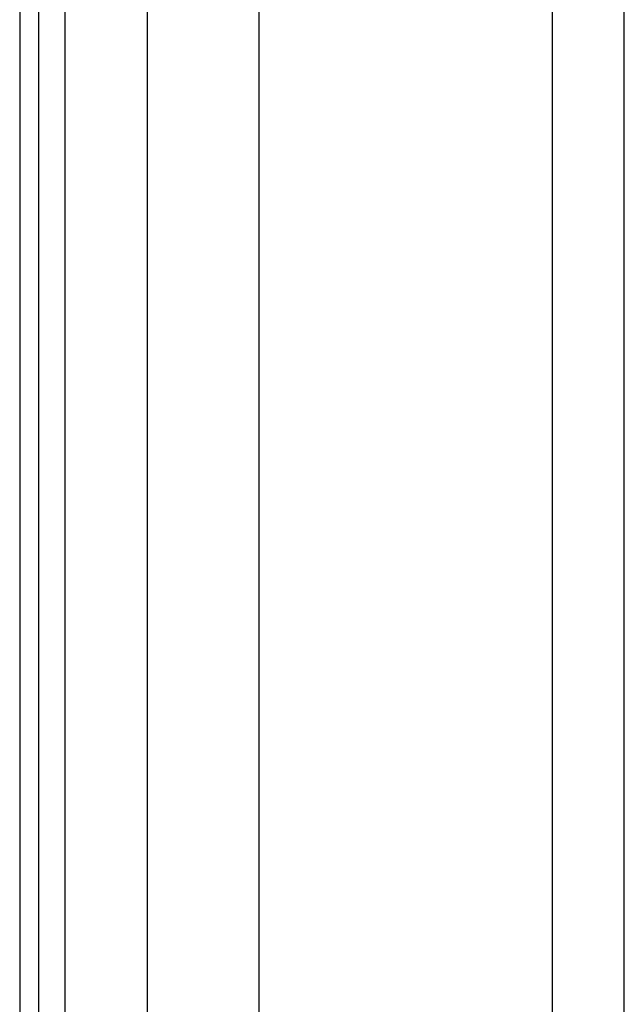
# Model space of a CAD drawing. Header units: inches. Extents: x 6 to 173, y 11 to 93.
# Tile 42 of 214: x 5.54 to 7.68, y 40.66 to 44.14. Entities that reach past the tile are written whole.
import ezdxf

# ---------------------------------------------------------------- set-up
doc = ezdxf.new("R2010")
doc.units = ezdxf.units.IN
doc.header["$MEASUREMENT"] = 0
doc.layers.add('Visible Edges(ANSI)', color=7, linetype='Continuous', lineweight=25)
doc.layers.add('Visible Tangent Edges(ANSI)', color=7, linetype='Continuous', lineweight=25)

msp = doc.modelspace()

# ---------------------------------------------------------------- linework, layer by layer
at = {"layer": 'Visible Edges(ANSI)'}
for p, q in [((5.5394, 70.6177), (5.5394, 29.1367)), ((5.6074, 29.1367), (5.6074, 70.6177)), ((5.9915, 33.6086), (5.9915, 49.4948)), ((6.3852, 49.4939), (6.3852, 33.6096)), ((7.6764, 39.6665), (7.6764, 44.5883)), ((7.4223, 39.7525), (7.4223, 44.5023))]:
    msp.add_line(p, q, dxfattribs=at)
at = {"layer": 'Visible Tangent Edges(ANSI)'}
msp.add_line((5.7004, 29.1367), (5.7004, 70.6177), dxfattribs=at)

doc.saveas('drawing.dxf')
